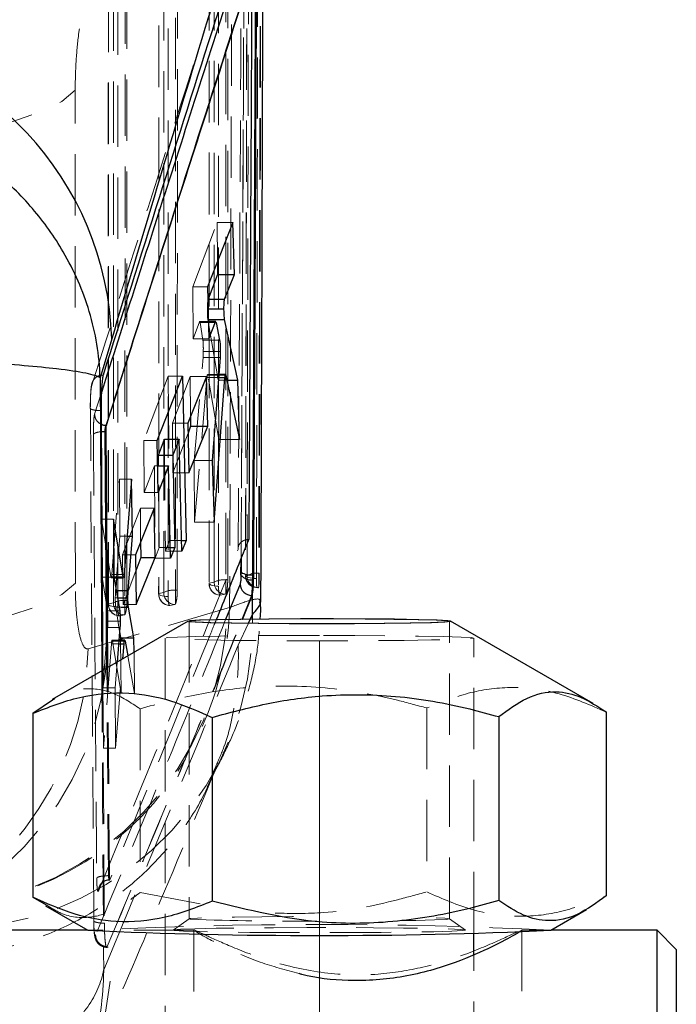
# Model space of a CAD drawing. Header units: millimetres. Extents: x 40 to 407, y 11 to 284.
# Tile 18 of 22: x 298 to 311, y 242 to 263. Entities that reach past the tile are written whole.
import ezdxf

# ---------------------------------------------------------------- set-up
doc = ezdxf.new("R2010")
doc.units = ezdxf.units.MM
doc.linetypes.add('CENTERX2', pattern=[20.32, 12.7, -2.54, 2.54, -2.54])
doc.linetypes.add('HIDDEN', pattern=[1.905, 1.27, -0.635])
doc.layers.add('FORMATO', color=179, linetype='Continuous')

msp = doc.modelspace()

# ---------------------------------------------------------------- linework, layer by layer
at = {"color": 7, "linetype": 'HIDDEN', "lineweight": 18}
for p, q in [((302.08918, 251.13479), (302.08901, 265.86225)), ((301.7024, 265.69181), (301.70249, 251.0592)), ((301.04416, 250.92104), (301.04483, 264.68481)), ((300.65825, 264.51439), (300.65747, 250.84547)), ((299.61425, 263.33697), (299.61233, 250.63174)), ((299.99904, 250.70729), (300.0008, 263.50737)), ((298.92996, 251.06459), (298.9281, 261.28312)), ((301.3637, 257.20728), (301.86928, 258.53877)), ((301.86928, 258.53877), (301.87555, 257.73107)), ((301.86928, 258.53877), (302.19454, 258.53877)), ((301.3637, 257.20728), (301.66869, 257.20728)), ((301.37205, 256.1322), (301.3637, 257.20728)), ((301.66801, 256.75171), (301.68111, 256.75171)), ((301.50455, 256.48117), (301.37205, 256.1322)), ((301.50455, 256.48117), (301.68848, 256.48117)), ((301.68835, 256.48591), (301.50814, 256.48591)), ((301.57507, 256.10331), (301.51502, 256.46657)), ((301.51502, 256.46657), (301.84851, 256.46657)), ((301.6765, 256.53239), (301.89466, 255.27123)), ((301.6765, 256.53239), (301.68709, 256.53239)), ((301.37205, 256.1322), (301.69799, 256.1322)), ((301.57507, 256.10331), (301.92206, 256.10331)), ((301.58296, 255.86602), (301.93567, 255.86602)), ((301.39164, 253.60859), (301.57707, 255.74354)), ((301.57707, 255.74354), (301.93167, 255.74354)), ((301.90483, 255.3925), (301.67195, 255.3925)), ((301.90418, 254.04444), (301.67871, 255.37408)), ((301.67871, 255.37408), (302.0524, 255.37408)), ((300.85518, 255.35392), (300.3496, 254.02181)), ((300.86086, 254.62266), (300.85518, 255.35392)), ((300.85518, 255.35392), (301.14892, 255.35392)), ((300.9446, 254.37957), (301.31225, 255.34782)), ((301.31225, 255.34782), (301.31865, 254.52434)), ((301.31225, 255.34782), (301.64707, 255.34782)), ((301.6591, 255.32711), (301.40155, 252.33216)), ((301.6591, 255.32711), (301.89983, 255.32711)), ((301.89466, 255.27123), (301.90418, 254.04444)), ((301.89466, 255.27123), (302.0743, 255.27123)), ((299.47176, 255.01955), (299.32858, 254.57052)), ((299.31173, 244.07816), (299.24084, 254.69415)), ((300.9446, 254.37957), (301.26091, 254.37957)), ((300.95258, 253.35169), (300.9446, 254.37957)), ((301.26588, 254.17686), (300.95258, 253.35169)), ((300.3496, 254.02181), (300.62417, 254.02181)), ((300.3496, 254.02181), (300.35794, 252.94671)), ((300.77831, 254.05431), (300.79635, 251.72972)), ((300.88156, 251.95423), (300.86527, 254.05431)), ((301.90418, 254.04444), (302.3356, 254.04444)), ((301.40155, 252.33216), (301.39164, 253.60859)), ((301.39164, 253.60859), (301.76846, 253.60859)), ((300.35794, 252.94671), (300.56829, 253.50094)), ((300.56829, 253.50094), (300.58313, 251.58774)), ((300.56829, 253.50094), (300.63401, 253.50094)), ((300.66727, 251.80943), (300.65415, 253.50094)), ((300.95258, 253.35169), (301.28611, 253.35169)), ((299.68658, 251.25007), (299.84241, 253.22338)), ((299.84241, 253.22338), (299.85157, 252.04345)), ((299.84241, 253.22338), (300.09674, 253.22338)), ((300.35794, 252.94671), (300.64448, 252.94671)), ((299.91092, 251.65601), (300.27858, 252.62429)), ((300.27858, 252.62429), (300.28402, 251.92317)), ((300.27858, 252.62429), (300.56257, 252.62429)), ((299.47366, 252.39605), (299.66603, 251.19718)), ((299.48299, 251.19364), (299.47366, 252.39605)), ((299.47366, 252.39605), (299.71887, 252.39605)), ((301.40155, 252.33216), (301.80502, 252.33216)), ((299.85157, 252.04345), (299.78445, 251.17695)), ((299.85157, 252.04345), (300.00468, 252.04345)), ((300.79635, 251.72972), (300.88156, 251.95423)), ((300.88156, 251.95423), (301.13373, 251.95423)), ((300.58313, 251.58774), (300.66727, 251.80943)), ((300.66727, 251.80943), (300.90087, 251.80943)), ((300.79635, 251.72972), (301.13896, 251.72972)), ((299.91092, 251.65601), (300.17788, 251.65601)), ((299.9189, 250.62812), (299.91092, 251.65601)), ((300.58313, 251.58774), (300.90561, 251.58774)), ((300.18277, 251.32312), (299.9189, 250.62812)), ((299.59676, 250.49674), (299.48299, 251.19364)), ((299.48299, 251.19364), (299.73008, 251.19364)), ((299.66603, 251.19718), (299.73005, 251.19718)), ((299.67309, 251.17695), (299.73297, 251.17695)), ((299.68658, 251.25007), (299.94278, 251.25007)), ((301.70637, 251.06896), (301.80922, 251.09)), ((302.0489, 250.84871), (302.0489, 251.13479)), ((302.0489, 251.13479), (302.08918, 251.13479)), ((302.7324, 250.98474), (302.7324, 251.27175)), ((302.7324, 251.27175), (302.74338, 251.27175)), ((299.76852, 250.97141), (299.76425, 250.91617)), ((299.76425, 250.91617), (299.77808, 250.91617)), ((301.00387, 250.92104), (301.00387, 250.63498)), ((301.00387, 250.92104), (301.04416, 250.92104)), ((302.71006, 250.9747), (302.72874, 250.97371)), ((302.7324, 250.98474), (302.72874, 250.97371)), ((299.75865, 250.762), (299.80475, 250.762)), ((299.95874, 250.70729), (299.95874, 250.42127)), ((299.95874, 250.70729), (299.99904, 250.70729)), ((300.66133, 250.85523), (300.76419, 250.87626)), ((301.93411, 250.81615), (302.03697, 250.83718)), ((302.03697, 250.83718), (302.0489, 250.84871)), ((299.59676, 250.49674), (299.85063, 250.49674)), ((302.07886, 250.54895), (299.5982, 249.82497)), ((299.61619, 250.6415), (299.71907, 250.66254)), ((299.76687, 250.56874), (299.84768, 250.06349)), ((299.76687, 250.56874), (299.87902, 250.56874)), ((299.9189, 250.62812), (300.19298, 250.62812)), ((300.88906, 250.6024), (300.99192, 250.62344)), ((300.99192, 250.62344), (301.00387, 250.63498)), ((302.12838, 250.56269), (302.07886, 250.54895)), ((299.60499, 250.28387), (299.85993, 250.28387)), ((299.84389, 250.38865), (299.94677, 250.40969)), ((299.94677, 250.40969), (299.95874, 250.42127)), ((301.28928, 250.2797), (301.28928, 244.11343)), ((306.68928, 244.11343), (306.68928, 250.2797)), ((299.50082, 248.89757), (299.59943, 250.14627)), ((299.59943, 250.14627), (299.85444, 250.14627)), ((302.3061, 249.78245), (302.51971, 250.24035)), ((299.83341, 249.88893), (299.69232, 249.88893)), ((299.8769, 248.78118), (299.69927, 249.86934)), ((299.69927, 249.86934), (299.96165, 249.86934)), ((299.8683, 249.88893), (299.8769, 248.78118)), ((300.78928, 249.92976), (300.78928, 225.92096)), ((307.18928, 243.81824), (307.18928, 249.92976)), ((299.5982, 249.82497), (299.19616, 249.7091)), ((299.67873, 249.81434), (299.51052, 247.64766)), ((299.67873, 249.81434), (299.82731, 249.81434)), ((299.76504, 247.64766), (299.91451, 249.49961)), ((300.01796, 249.5593), (300.15927, 248.78118)), ((300.15927, 248.78118), (300.14686, 249.63367)), ((299.49772, 249.25912), (299.53205, 244.02513)), ((299.61613, 245.00919), (299.58408, 249.30896)), ((299.63644, 245.00919), (299.60331, 249.32005)), ((299.796, 249.43123), (299.75238, 248.89757)), ((299.51052, 247.64766), (299.50082, 248.89757)), ((299.50082, 248.89757), (299.75238, 248.89757)), ((299.75238, 248.89757), (299.76504, 247.64766)), ((300.2714, 248.46689), (300.2714, 244.65824)), ((306.2136, 248.48194), (306.2136, 244.67329)), ((299.51052, 247.64766), (299.76504, 247.64766)), ((301.80847, 247.19385), (301.84122, 247.27198)), ((301.86446, 247.26224), (301.86387, 247.26138)), ((299.63644, 245.00919), (299.61615, 245.00919)), ((299.64704, 244.92478), (299.64562, 244.92259)), ((300.2714, 244.65824), (301.62163, 244.40283)), ((301.29012, 244.11461), (300.95777, 243.882)), ((307.02079, 243.882), (306.68844, 244.11461)), ((301.41524, 243.88165), (299.18541, 243.88165)), ((301.38928, 243.88068), (301.38928, 231.18261)), ((308.79315, 243.88165), (308.17966, 243.88165)), ((308.18928, 231.18261), (308.18928, 243.88068)), ((299.51818, 243.06043), (299.67719, 243.44001)), ((299.58992, 243.53276), (299.5928, 243.53869)), ((307.18928, 231.60659), (307.18928, 243.37561))]:
    msp.add_line(p, q, dxfattribs=at)
at = {"color": 7, "linetype": 'Continuous', "lineweight": 25}
for p, q in [((302.19454, 258.53877), (301.66869, 257.20728)), ((302.2276, 257.46377), (302.19454, 258.53877)), ((301.87555, 257.73107), (301.87763, 257.46377)), ((301.87763, 257.46377), (301.68345, 256.95237)), ((301.87763, 257.46377), (302.2276, 257.46377)), ((302.02408, 256.95237), (302.2276, 257.46377)), ((301.66869, 257.20728), (301.69799, 256.1322)), ((301.68345, 256.95237), (302.02408, 256.95237)), ((301.84059, 256.48591), (301.68835, 256.48591)), ((301.69799, 256.1322), (301.83669, 256.48117)), ((301.83669, 256.48117), (301.84059, 256.48293)), ((301.84304, 256.48403), (301.84851, 256.46657)), ((301.84851, 256.46657), (301.92206, 256.10331)), ((302.29635, 255.27123), (302.02527, 256.53239)), ((299.6839, 256.1263), (299.44522, 255.31913)), ((301.93167, 255.74354), (301.76846, 253.60859)), ((302.04449, 255.3925), (301.90483, 255.3925)), ((302.04885, 255.38683), (302.0524, 255.37408)), ((302.0524, 255.37408), (302.3356, 254.04444)), ((300.62417, 254.02181), (301.14892, 255.35392)), ((301.14892, 255.35392), (301.22998, 251.95423)), ((301.64707, 255.34782), (301.26091, 254.37957)), ((301.67522, 254.32002), (301.64707, 255.34782)), ((301.80502, 252.33216), (302.03154, 255.32711)), ((302.0743, 255.27123), (302.29635, 255.27123)), ((302.3356, 254.04444), (302.29635, 255.27123)), ((300.86527, 254.05431), (300.86086, 254.62266)), ((301.26091, 254.37957), (301.28611, 253.35169)), ((301.31865, 254.52434), (301.32023, 254.32002)), ((299.56579, 254.20344), (299.5476, 254.20344)), ((299.60331, 249.32005), (299.56579, 254.20344)), ((299.5714, 254.33213), (299.57144, 254.33204)), ((299.57314, 254.33204), (299.57144, 254.33204)), ((301.32023, 254.32002), (301.26588, 254.17686)), ((301.28611, 253.35169), (301.67522, 254.32002)), ((301.32023, 254.32002), (301.67522, 254.32002)), ((300.64448, 252.94671), (300.62417, 254.02181)), ((300.65243, 253.72263), (300.77831, 254.05431)), ((300.77831, 254.05431), (301.08476, 254.05431)), ((301.08476, 254.05431), (300.95284, 253.72263)), ((301.13896, 251.72972), (301.08476, 254.05431)), ((300.65415, 253.50094), (300.65243, 253.72263)), ((300.65243, 253.72263), (300.95284, 253.72263)), ((300.95284, 253.72263), (300.9952, 251.80943)), ((301.76846, 253.60859), (301.80502, 252.33216)), ((300.63401, 253.50094), (300.8647, 253.50094)), ((300.8647, 253.50094), (300.64448, 252.94671)), ((300.90561, 251.58774), (300.8647, 253.50094)), ((300.09674, 253.22338), (299.94278, 251.25007)), ((300.11279, 252.04345), (300.09674, 253.22338)), ((300.56257, 252.62429), (300.17788, 251.65601)), ((300.58161, 251.59648), (300.56257, 252.62429)), ((299.92135, 251.19718), (299.71887, 252.39605)), ((299.71887, 252.39605), (299.73008, 251.19364)), ((300.00468, 252.04345), (300.11279, 252.04345)), ((300.02626, 250.91617), (300.11279, 252.04345)), ((300.28402, 251.92317), (300.28656, 251.59648)), ((301.13373, 251.95423), (301.22998, 251.95423)), ((301.22998, 251.95423), (301.13896, 251.72972)), ((300.90087, 251.80943), (300.9952, 251.80943)), ((300.9952, 251.80943), (300.90561, 251.58774)), ((300.17788, 251.65601), (300.19298, 250.62812)), ((300.28656, 251.59648), (300.18277, 251.32312)), ((300.19298, 250.62812), (300.58161, 251.59648)), ((300.28656, 251.59648), (300.58161, 251.59648)), ((302.3647, 251.29283), (302.36386, 251.2351)), ((299.73008, 251.19364), (299.85063, 250.49674)), ((299.73297, 251.17695), (299.92887, 251.17695)), ((299.78445, 251.17695), (299.76852, 250.97141)), ((302.60644, 251.14101), (302.60728, 251.24203)), ((302.62793, 251.24203), (302.60728, 251.24203)), ((302.39278, 250.31733), (302.59579, 250.81348)), ((302.58855, 250.81348), (302.59579, 250.81348)), ((302.59579, 250.81348), (302.60539, 250.85004)), ((302.60306, 250.41902), (302.60539, 250.85004)), ((299.87902, 250.56874), (300.03069, 250.56874)), ((300.14244, 249.93689), (300.03069, 250.56874)), ((301.26898, 250.28114), (298.45192, 248.6557)), ((309.66479, 248.57598), (306.70957, 250.28114)), ((299.85444, 250.14627), (299.796, 249.43123)), ((299.95413, 249.88893), (299.83341, 249.88893)), ((299.84768, 250.06349), (299.86793, 249.93689)), ((299.86793, 249.93689), (299.8683, 249.88893)), ((299.86793, 249.93689), (300.14244, 249.93689)), ((299.95718, 249.8859), (299.96165, 249.86934)), ((299.96165, 249.86934), (300.01796, 249.5593)), ((300.14686, 249.63367), (300.14244, 249.93689)), ((299.91451, 249.49961), (299.93991, 249.81434)), ((298.45786, 248.64543), (298.04708, 248.36956)), ((298.04708, 248.36956), (298.04708, 244.56091)), ((301.76495, 248.28727), (301.76495, 244.47862)), ((307.70715, 248.30232), (307.70715, 244.49367)), ((309.93148, 248.39966), (309.93148, 244.59101)), ((298.04708, 244.56091), (298.32257, 244.40603)), ((298.31109, 244.38613), (299.19147, 243.87815)), ((308.78708, 243.87815), (309.53049, 244.30709)), ((299.18541, 243.88165), (295.58928, 243.88165)), ((307.18928, 243.37561), (307.18928, 243.81824)), ((310.98928, 243.88165), (308.79315, 243.88165)), ((311.38928, 243.48165), (310.98928, 243.88165)), ((310.98928, 231.18165), (310.98928, 243.88165)), ((311.38928, 243.48165), (311.38928, 231.58165))]:
    msp.add_line(p, q, dxfattribs=at)
at = {"color": 8, "linetype": 'Continuous', "lineweight": 25}
for p, q in [((301.68111, 256.75171), (302.01127, 256.75171)), ((301.68709, 256.53239), (302.02527, 256.53239)), ((301.68848, 256.48117), (301.83669, 256.48117)), ((299.44522, 255.31913), (299.47877, 249.24819)), ((301.89983, 255.32711), (302.03154, 255.32711)), ((299.58408, 249.30896), (299.5476, 254.20344)), ((302.36386, 251.2351), (302.36558, 251.5785)), ((302.3662, 251.58002), (302.3647, 251.29283)), ((299.73005, 251.19718), (299.92135, 251.19718)), ((299.77808, 250.91617), (300.02626, 250.91617)), ((302.34597, 251.04796), (302.04499, 250.31173)), ((299.80475, 250.762), (300.02104, 250.762)), ((302.38581, 250.31722), (302.58855, 250.81348)), ((302.51971, 250.24035), (302.60306, 250.41902)), ((302.60515, 250.3206), (302.60306, 250.41902)), ((299.82731, 249.81434), (299.93991, 249.81434))]:
    msp.add_line(p, q, dxfattribs=at)
at = {"color": 7, "linetype": 'HIDDEN', "lineweight": 18, "flags": 128}
for points in [[(301.80922, 251.09), (301.80922, 251.56482), (301.8092, 253.46414), (301.80912, 261.06139), (301.80907, 265.81744)], [(302.04875, 265.86225), (302.04882, 258.47131), (302.0489, 251.13479)], [(301.7063, 265.70156), (301.7063, 265.22673), (301.70631, 263.32742), (301.70634, 255.73017), (301.70637, 251.06896)], [(301.89859, 265.6383), (301.89859, 265.16348), (301.89859, 263.26416), (301.89861, 255.66691), (301.89862, 251.0057)], [(300.76419, 250.87626), (300.76422, 251.35109), (300.76431, 253.2504), (300.7647, 260.84765), (300.76489, 264.64002)], [(301.00457, 264.68481), (301.00421, 257.77571), (301.00387, 250.92104)], [(300.66213, 264.52413), (300.6621, 264.04931), (300.66199, 262.14999), (300.66155, 254.55275), (300.66133, 250.85523)], [(300.85443, 264.46087), (300.8544, 263.98604), (300.85428, 262.08673), (300.8538, 254.48948), (300.85357, 250.79195)], [(299.61812, 263.34672), (299.61805, 262.87189), (299.61776, 260.97258), (299.61661, 253.37533), (299.61619, 250.6415)], [(299.71907, 250.66254), (299.71913, 251.13736), (299.7194, 253.03667), (299.72047, 260.63392), (299.72087, 263.4626)], [(299.96055, 263.50737), (299.95963, 257.0801), (299.95874, 250.70729)], [(299.81043, 263.28344), (299.81035, 262.80861), (299.81005, 260.9093), (299.80885, 253.31204), (299.80842, 250.57821)], [(293.01652, 260.07719), (294.07191, 260.11508), (295.08576, 260.19164), (296.03065, 260.3048), (296.88103, 260.4515), (297.61388, 260.62777), (298.2094, 260.82884), (298.65146, 261.04928), (298.92811, 261.28312)], [(302.68474, 251.16547), (302.6378, 251.16733), (302.59329, 251.1712), (302.5529, 251.17692), (302.51817, 251.18427), (302.49044, 251.19298), (302.47075, 251.20272), (302.45987, 251.2131), (302.4582, 251.22374)], [(293.01903, 249.85912), (294.07411, 249.897), (295.08769, 249.97354), (296.03236, 250.08665), (296.88257, 250.23329), (297.61535, 250.40949), (298.21089, 250.61048), (298.65307, 250.83084), (298.92996, 251.06459)], [(301.89862, 251.0057), (301.85337, 251.00876), (301.81161, 251.01371), (301.77491, 251.02038), (301.74465, 251.02851), (301.72198, 251.0378), (301.70774, 251.04789), (301.70247, 251.05841), (301.70637, 251.06896)], [(300.66133, 250.85523), (300.65743, 250.84468), (300.6627, 250.83416), (300.67694, 250.82407), (300.69961, 250.81478), (300.72987, 250.80665), (300.76657, 250.79997), (300.80833, 250.79501), (300.85357, 250.79195)], [(299.61619, 250.6415), (299.61229, 250.63095), (299.61756, 250.62043), (299.63179, 250.61034), (299.65446, 250.60105), (299.68472, 250.59291), (299.72142, 250.58624), (299.76317, 250.58128), (299.80842, 250.57821)], [(303.98928, 249.9856), (303.25131, 249.9841), (302.55312, 249.97966), (301.93236, 249.97254), (301.42248, 249.96311), (301.05099, 249.95188), (300.83789, 249.93945), (300.79469, 249.92651), (300.92371, 249.91374), (301.218, 249.90183), (301.66168, 249.89143), (302.23085, 249.8831), (302.89481, 249.87728), (303.61778, 249.87429), (304.36078, 249.87429), (305.08374, 249.87728), (305.74771, 249.8831), (306.31687, 249.89143), (306.76056, 249.90183), (307.05484, 249.91374), (307.18386, 249.92651), (307.14066, 249.93945), (306.92757, 249.95188), (306.55607, 249.96311), (306.0462, 249.97254), (305.42544, 249.97966), (304.72725, 249.9841), (303.98928, 249.9856)], [(303.45136, 244.15961), (303.43452, 244.15955), (302.79481, 244.15569), (302.23016, 244.14918), (301.77603, 244.14042), (301.46098, 244.12997), (301.30478, 244.11847), (301.31727, 244.10666)], [(305.69676, 244.07693), (305.99125, 244.08181), (306.37889, 244.0915), (306.61639, 244.10256), (306.68882, 244.1143), (306.59162, 244.12599), (306.33091, 244.13689), (306.06632, 244.14354)], [(300.98826, 243.87308), (300.96872, 243.88536), (301.11202, 243.89739), (301.41043, 243.90852), (301.84787, 243.91815), (302.40076, 243.92576), (303.03928, 243.93094), (303.72902, 243.93341), (304.43278, 243.93303), (305.11264, 243.92984), (305.73194, 243.92399), (306.25729, 243.91581), (306.66037, 243.90573), (306.91945, 243.89431), (307.02057, 243.88215), (306.95826, 243.86991), (306.7359, 243.85825), (306.36547, 243.8478), (305.86694, 243.83912), (305.26718, 243.83268), (304.59853, 243.82883), (303.89703, 243.82778), (303.20051, 243.82958), (302.54651, 243.83413), (301.97029, 243.84119), (301.50292, 243.85038), (301.16958, 243.8612), (300.98826, 243.87308)]]:
    msp.add_lwpolyline(points, dxfattribs=at)
at = {"color": 8, "linetype": 'Continuous', "lineweight": 25, "flags": 128}
msp.add_lwpolyline([(299.5476, 254.20344), (299.50239, 254.20229), (299.46621, 254.20008)], dxfattribs=at)
at = {"color": 7, "linetype": 'Continuous', "lineweight": 25, "flags": 128}
for points in [[(303.59844, 250.32671), (302.94091, 250.32354), (302.34926, 250.31761), (301.86066, 250.3093), (301.5058, 250.29913), (301.30699, 250.28774), (301.27672, 250.27585), (301.41689, 250.2642), (301.71869, 250.25352), (302.16317, 250.24449), (302.72238, 250.23767), (303.36119, 250.23349), (304.03947, 250.23221), (304.7146, 250.23392), (305.34415, 250.23851), (305.88857, 250.24568), (306.31366, 250.255), (306.59269, 250.26586), (306.70814, 250.2776), (306.65275, 250.28946), (306.43001, 250.30072), (306.05391, 250.31065), (305.54808, 250.31864), (304.9443, 250.32418), (304.28052, 250.32693), (303.59844, 250.32671)], [(303.60153, 250.32634), (302.94921, 250.32319), (302.36224, 250.31731), (301.8775, 250.30907), (301.52546, 250.29898), (301.32822, 250.28768), (301.29819, 250.27588), (301.43725, 250.26432), (301.73666, 250.25373), (302.17762, 250.24476), (302.7324, 250.238), (303.36616, 250.23385), (304.03908, 250.23259), (304.70886, 250.23429), (305.33343, 250.23884), (305.87354, 250.24595), (306.29526, 250.25519), (306.57208, 250.26597), (306.68662, 250.27761), (306.63167, 250.28939), (306.41069, 250.30055), (306.03757, 250.3104), (305.53574, 250.31833), (304.93674, 250.32383), (304.27821, 250.32655), (303.60153, 250.32634)]]:
    msp.add_lwpolyline(points, dxfattribs=at)
at = {"color": 7, "linetype": 'Continuous', "lineweight": 25}
for centre, radius, start, end in [((293.16707, 255.93849), 6.51953, 1.650757, 84.665463), ((302.55843, 251.61335), 0.37452, 238.850752, 277.495642), ((302.56703, 251.39917), 0.26115, 218.9232, 278.679756), ((302.59154, 251.0593), 0.24583, 182.643911, 269.302594), ((303.98928, 348.95833), 105.18966, 267.3857751, 272.6142249)]:
    msp.add_arc(centre, radius, start, end, dxfattribs=at)
at = {"color": 7, "linetype": 'HIDDEN', "lineweight": 18}
for centre, radius, start, end in [((299.44716, 253.95058), 0.25023, 85.633899, 124.691563), ((302.0529, 251.08052), 0.24386, 177.773636, 266.253732), ((302.00472, 250.7076), 0.42947, 84.095371, 117.077632), ((302.70132, 251.21978), 0.2436, 179.864865, 268.970067), ((302.70148, 251.2195), 0.24332, 179.000432, 268.889792), ((302.7325, 251.2171), 0.24343, 179.187504, 264.71039), ((302.67745, 250.92915), 0.34698, 80.888035, 122.877986), ((300.95966, 250.49385), 0.42947, 84.092193, 117.073886), ((301.94604, 251.0592), 0.2436, 180.000341, 266.723217), ((301.95005, 251.05948), 0.24386, 177.773343, 266.253403), ((302.7324, 251.21728), 0.2436, 264.737529, 269.177532), ((299.9145, 250.28011), 0.42947, 84.087597, 117.068233), ((300.90101, 250.84546), 0.2436, 179.99671, 266.707025), ((300.90501, 250.84574), 0.24386, 177.769717, 266.249313), ((301.00787, 250.86677), 0.24386, 177.770137, 266.249788), ((295.70293, 250.69585), 6.37762, 274.954726, 358.680167), ((299.85586, 250.63171), 0.2436, 179.991338, 266.700726), ((299.85987, 250.63199), 0.24386, 177.764294, 266.243134), ((299.96274, 250.65302), 0.24386, 177.764944, 266.243879), ((295.60312, 250.7632), 6.52834, 335.880143, 358.239967), ((296.26617, 250.24015), 6.33949, 273.929665, 0.727128), ((293.22238, 249.9731), 6.37754, 274.954725, 358.669129), ((292.79977, 249.86733), 6.39835, 286.907257, 358.582944), ((295.77818, 250.65424), 6.32142, 274.764861, 329.324409), ((303.98928, 147.1156), 96.88142, 87.1614112, 92.8385888), ((303.45162, 297.60547), 53.54137, 267.715377, 270.520877), ((293.41458, 243.40796), 6.2627, 273.28271, 0.293211)]:
    msp.add_arc(centre, radius, start, end, dxfattribs=at)
for centre, major_axis, start_param, end_param in [((301.50622, 256.26575), (0.00193, 0.22016), 5.86165632, 6.49164403), ((301.56596, 255.90067), (0.00197, 0.224), 3.93561359, 4.55779562), ((299.77631, 250.76935), (0.00198, 0.22519), 0.86128802, 1.60411271), ((299.58752, 250.29475), (0.00198, 0.2249), 3.99196707, 4.6646908)]:
    msp.add_ellipse(centre, major_axis=major_axis, ratio=0.07818386, start_param=start_param, end_param=end_param, dxfattribs=at)
at = {"color": 7, "linetype": 'Continuous', "lineweight": 25}
for points, knots in [([(302.77723, 250.67167), (302.7792, 251.20177), (302.79894, 256.52526), (302.81418, 261.84359), (302.82791, 266.63233)], [0, 0, 0, 0, 0.09957766, 1, 1, 1, 1]), ([(302.67985, 266.04525), (301.97098, 263.72337), (300.9654, 260.42967), (299.97587, 257.10675), (299.6839, 256.1263)], [0, 0, 0, 0, 0.704942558, 1, 1, 1, 1]), ([(302.62548, 265.19861), (302.61282, 265.15923), (302.54955, 264.9623), (302.28396, 264.13518), (301.24744, 260.90321), (300.27775, 257.82592), (299.50686, 255.3795)], [0, 0, 0, 0, 0.01204145, 0.06020724, 0.25287042, 1, 1, 1, 1]), ([(302.60728, 251.24203), (302.61907, 253.45504), (302.64265, 257.88107), (302.66346, 262.30708), (302.67386, 264.52009)], [0, 0, 0, 0, 0.49999996, 1, 1, 1, 1]), ([(302.62793, 251.24203), (302.63948, 253.45504), (302.66259, 257.88107), (302.68296, 262.30708), (302.69315, 264.52009)], [0, 0, 0, 0, 0.49999996, 1, 1, 1, 1]), ([(299.57144, 254.33204), (300.0692, 255.89795), (301.06569, 259.03278), (302.07569, 262.1651), (302.58199, 263.73242), (302.58205, 263.73258)], [0, 0, 0, 0, 0.49949394, 0.999949, 1, 1, 1, 1]), ([(299.57314, 254.33204), (300.07559, 255.90897), (301.07447, 259.04394), (302.08652, 262.17585), (302.5895, 263.73236)], [0, 0, 0, 0, 0.50301144, 1, 1, 1, 1]), ([(302.5895, 263.73236), (302.58947, 263.72772), (302.58625, 263.08996), (302.57005, 259.91972), (302.54891, 256.00495), (302.52987, 252.72329), (302.52553, 251.97413)], [0, 0, 0, 0, 0.001184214, 0.162718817, 0.808857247, 1, 1, 1, 1]), ([(299.44522, 255.31913), (299.44508, 255.32342), (299.42948, 255.78476), (299.27974, 256.68512), (298.7661, 257.86618), (298.0688, 258.84628), (297.09006, 259.80621), (295.67714, 260.70656), (294.41964, 260.99919), (293.79911, 261.14359)], [0, 0, 0, 0, 0.00159153, 0.17088006, 0.33187837, 0.45985132, 0.58779964, 0.79659492, 1, 1, 1, 1]), ([(301.68345, 256.95237), (301.68144, 256.94606), (301.67899, 256.93835), (301.67705, 256.91746), (301.6767, 256.91367)], [0, 0, 0, 0, 0.81848886, 1, 1, 1, 1]), ([(302.01127, 256.75171), (302.01135, 256.77627), (302.01152, 256.8254), (302.01448, 256.88818), (302.01879, 256.93313), (302.02242, 256.94633), (302.02408, 256.95237)], [0, 0, 0, 0, 0.259865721, 0.519706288, 0.780308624, 1, 1, 1, 1]), ([(302.02527, 256.53239), (302.02323, 256.54457), (302.01915, 256.56893), (302.01451, 256.63048), (302.01188, 256.6942), (302.01144, 256.73543), (302.01127, 256.75171)], [0, 0, 0, 0, 0.27435834, 0.54877223, 0.82175929, 1, 1, 1, 1]), ([(301.92206, 256.10331), (301.9241, 256.09049), (301.92816, 256.06485), (301.93269, 256.00165), (301.93537, 255.93262), (301.93558, 255.88673), (301.93567, 255.86602)], [0, 0, 0, 0, 0.26221728, 0.5244882, 0.78538983, 1, 1, 1, 1]), ([(301.93567, 255.86602), (301.93541, 255.84135), (301.93493, 255.79568), (301.9327, 255.75996), (301.93167, 255.74354)], [0, 0, 0, 0, 0.54018746, 1, 1, 1, 1]), ([(299.44522, 255.31913), (299.44485, 255.31942), (299.40475, 255.3513), (299.20741, 255.41467), (298.63332, 255.5005), (297.88743, 255.57479), (296.85801, 255.65043), (295.39312, 255.72655), (294.12067, 255.75904), (293.49277, 255.77507)], [0, 0, 0, 0, 0.0015915, 0.17087858, 0.33187473, 0.45781511, 0.58780666, 0.79659845, 1, 1, 1, 1]), ([(299.50684, 255.37945), (299.50151, 255.35529), (299.49086, 255.30699), (299.47748, 255.15496), (299.46806, 254.96474), (299.46414, 254.78481), (299.46427, 254.67903), (299.46432, 254.64307)], [0, 0, 0, 0, 0.22208062, 0.4438866, 0.66513801, 0.88616671, 1, 1, 1, 1]), ([(302.03154, 255.32711), (302.03304, 255.34272), (302.03603, 255.37394), (302.04082, 255.3934), (302.04374, 255.39043), (302.04449, 255.38967)], [0, 0, 0, 0, 0.42693693, 0.85378345, 1, 1, 1, 1]), ([(299.46432, 254.64269), (299.46521, 254.48367), (299.46969, 253.6886), (299.47982, 251.89415), (299.49093, 250.25858), (299.49772, 249.25912)], [0, 0, 0, 0, 0.0886148, 0.44307398, 1, 1, 1, 1]), ([(299.5476, 254.20344), (299.5476, 254.20345), (299.54735, 254.21557), (299.5479, 254.2409), (299.55178, 254.27687), (299.55826, 254.30696), (299.56523, 254.32436), (299.56979, 254.33053), (299.57137, 254.3321), (299.5714, 254.33213)], [0, 0, 0, 0, 0.000288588, 0.219744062, 0.440016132, 0.661428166, 0.88416525, 0.997638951, 1, 1, 1, 1]), ([(299.56579, 254.20344), (299.5658, 254.21584), (299.56583, 254.24066), (299.56709, 254.27686), (299.5691, 254.30688), (299.57127, 254.32471), (299.57268, 254.33021), (299.57314, 254.33204)], [0, 0, 0, 0, 0.22275008, 0.44550893, 0.66800277, 0.88989463, 1, 1, 1, 1]), ([(302.52553, 251.97413), (302.52189, 251.96513), (302.46334, 251.82024), (302.23896, 251.26515), (302.01745, 250.71891), (301.85106, 250.30861)], [0, 0, 0, 0, 0.01620305, 0.26103231, 1, 1, 1, 1]), ([(299.92887, 251.1801), (299.92779, 251.17942), (299.92515, 251.17775), (299.92277, 251.18995), (299.92135, 251.19718)], [0, 0, 0, 0, 0.407894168, 1, 1, 1, 1]), ([(299.94278, 251.25007), (299.94117, 251.23288), (299.93794, 251.19849), (299.93386, 251.18607), (299.93181, 251.17986)], [0, 0, 0, 0, 0.50004427, 1, 1, 1, 1]), ([(302.36386, 251.2351), (302.363, 251.20933), (302.36105, 251.15135), (302.35492, 251.08163), (302.34895, 251.05918), (302.34597, 251.04796)], [0, 0, 0, 0, 0.28572178, 0.64287547, 1, 1, 1, 1]), ([(302.58855, 250.81348), (302.59153, 250.83314), (302.59751, 250.87247), (302.60364, 250.99451), (302.60558, 251.09592), (302.60644, 251.14101)], [0, 0, 0, 0, 0.35682843, 0.7140306, 1, 1, 1, 1]), ([(302.60539, 250.85004), (302.60988, 250.88177), (302.61886, 250.94523), (302.62605, 251.09011), (302.62737, 251.19655), (302.62793, 251.24203)], [0, 0, 0, 0, 0.36411962, 0.72827932, 1, 1, 1, 1]), ([(300.02104, 250.762), (300.0213, 250.7873), (300.0218, 250.83789), (300.02426, 250.88865), (300.02596, 250.9121), (300.02626, 250.91617)], [0, 0, 0, 0, 0.452587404, 0.905148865, 1, 1, 1, 1]), ([(300.03069, 250.56875), (300.02894, 250.58216), (300.02544, 250.60899), (300.02211, 250.67372), (300.02106, 250.72773), (300.02104, 250.75748), (300.02104, 250.762)], [0, 0, 0, 0, 0.31506476, 0.63019419, 0.94374924, 1, 1, 1, 1]), ([(299.85063, 250.49674), (299.85235, 250.48386), (299.85578, 250.45811), (299.85903, 250.39484), (299.86023, 250.3339), (299.86001, 250.29635), (299.85993, 250.28387)], [0, 0, 0, 0, 0.2864532, 0.5729634, 0.85808067, 1, 1, 1, 1]), ([(302.76141, 250.32147), (302.76562, 250.35698), (302.77889, 250.46904), (302.77202, 250.58926), (302.76733, 250.67138)], [0, 0, 0, 0, 0.31692959, 1, 1, 1, 1]), ([(299.85993, 250.28387), (299.85948, 250.25854), (299.85859, 250.20791), (299.85583, 250.16681), (299.85444, 250.14627)], [0, 0, 0, 0, 0.500198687, 1, 1, 1, 1]), ([(299.93991, 249.81434), (299.94153, 249.8311), (299.94477, 249.86462), (299.94996, 249.88799), (299.95308, 249.88634), (299.95413, 249.88578)], [0, 0, 0, 0, 0.39815167, 0.79623265, 1, 1, 1, 1]), ([(298.04708, 248.36956), (298.36976, 248.49654), (299.02212, 248.75326), (299.98869, 248.83107), (300.91267, 248.66502), (301.47913, 248.41395), (301.76495, 248.28727)], [0, 0, 0, 0, 0.26460227, 0.5349422, 0.76534026, 1, 1, 1, 1]), ([(301.76495, 248.28727), (302.13824, 248.38831), (302.88842, 248.59137), (304.16214, 248.77198), (305.58473, 248.76407), (306.80556, 248.55086), (307.50705, 248.35748), (307.70715, 248.30232)], [0, 0, 0, 0, 0.1920504, 0.38595637, 0.63793339, 0.89671933, 1, 1, 1, 1]), ([(307.70715, 248.30232), (307.90021, 248.44489), (308.2905, 248.73313), (308.86878, 248.85764), (309.42158, 248.73623), (309.76048, 248.51253), (309.93148, 248.39966)], [0, 0, 0, 0, 0.26460227, 0.5349422, 0.76534026, 1, 1, 1, 1]), ([(301.76495, 244.47862), (301.44227, 244.35164), (300.78991, 244.09492), (299.82334, 244.01711), (298.89936, 244.18316), (298.3329, 244.43423), (298.04708, 244.56091)], [0, 0, 0, 0, 0.26460227, 0.5349422, 0.76534026, 1, 1, 1, 1]), ([(309.93148, 244.59101), (309.73843, 244.44843), (309.34813, 244.1602), (308.76986, 244.03569), (308.21706, 244.1571), (307.87816, 244.3808), (307.70715, 244.49367)], [0, 0, 0, 0, 0.26460227, 0.5349422, 0.76534026, 1, 1, 1, 1]), ([(307.70715, 244.49367), (307.50703, 244.43744), (306.81794, 244.24383), (305.59874, 244.02527), (303.78439, 243.98754), (302.52118, 244.29472), (301.76495, 244.47862)], [0, 0, 0, 0, 0.10333374, 0.35581377, 0.61435424, 1, 1, 1, 1]), ([(308.18928, 243.88068), (308.15663, 243.85671), (308.0914, 243.80883), (307.58835, 243.53677), (306.81928, 243.19566), (305.77787, 242.88418), (304.64959, 242.80574), (303.8889, 242.88429), (303.58902, 242.97378), (303.56929, 242.97967)], [0, 0, 0, 0, 0.15853091, 0.31665487, 0.48538059, 0.66945014, 0.84167648, 0.98958345, 1, 1, 1, 1])]:
    msp.add_open_spline(points, degree=3, knots=knots, dxfattribs=at)
at = {"color": 7, "linetype": 'HIDDEN', "lineweight": 18}
for points, knots in [([(302.18121, 266.45234), (302.17431, 264.22848), (302.1579, 258.93328), (302.13922, 253.63552), (302.12838, 250.56269)], [0, 0, 0, 0, 0.41997534, 1, 1, 1, 1]), ([(302.76823, 266.41505), (302.76273, 263.89117), (302.7572, 261.34795), (302.74527, 256.30018), (302.73881, 253.7763), (302.7324, 251.27175)], [0, 0, 0, 0, 0.49999998, 0.50383018, 1, 1, 1, 1]), ([(302.78075, 266.41505), (302.77502, 263.89117), (302.76357, 258.8434), (302.75011, 253.79563), (302.74338, 251.27175)], [0, 0, 0, 0, 0.49999998, 1, 1, 1, 1]), ([(302.48965, 266.36493), (302.48783, 265.38836), (302.47839, 260.34017), (302.46662, 255.29198), (302.45712, 251.22035)], [0, 0, 0, 0, 0.1934495, 1, 1, 1, 1]), ([(302.49033, 266.36868), (302.49003, 266.21039), (302.48853, 265.41894), (302.48209, 262.09483), (302.47356, 257.97886), (302.46405, 253.722), (302.46001, 251.99779), (302.4582, 251.22374)], [0, 0, 0, 0, 0.03135525, 0.15677626, 0.65846029, 0.84667147, 1, 1, 1, 1]), ([(302.48909, 251.22055), (302.48951, 251.37884), (302.49159, 252.1703), (302.50018, 255.49442), (302.51009, 259.60894), (302.51964, 263.86532), (302.52334, 265.58906), (302.525, 266.3641)], [0, 0, 0, 0, 0.03135813, 0.15679064, 0.65852068, 0.84646075, 1, 1, 1, 1]), ([(302.68474, 251.16547), (302.68509, 251.32326), (302.68685, 252.11419), (302.69411, 255.43773), (302.70412, 260.32819), (302.71188, 264.58549), (302.71503, 266.31018)], [0, 0, 0, 0, 0.03125543, 0.15667562, 0.65835637, 1, 1, 1, 1]), ([(299.2669, 255.14554), (299.78297, 256.78168), (300.8151, 260.05393), (301.86638, 263.32384), (302.39202, 264.95879)], [0, 0, 0, 0, 0.500001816, 1, 1, 1, 1]), ([(302.30516, 251.76481), (302.31645, 253.77442), (302.33947, 257.87335), (302.35998, 261.97226), (302.37043, 264.06158)], [0, 0, 0, 0, 0.49027561, 1, 1, 1, 1]), ([(302.36558, 251.5785), (302.38361, 255.05497), (302.4048, 259.13958), (302.42346, 263.22419), (302.42624, 263.83232)], [0, 0, 0, 0, 0.85111841, 1, 1, 1, 1]), ([(302.42759, 263.8294), (302.41836, 261.86358), (302.39919, 257.78046), (302.37746, 253.69732), (302.3662, 251.58002)], [0, 0, 0, 0, 0.48145065, 1, 1, 1, 1]), ([(298.92811, 261.28312), (298.92811, 261.28424), (298.9281, 261.47411), (298.94001, 261.87035), (298.98614, 262.37882), (299.05453, 262.83243), (299.14524, 263.22221), (299.22299, 263.34677), (299.26288, 263.41068)], [0, 0, 0, 0, 0.00120237, 0.20463678, 0.40804782, 0.54667833, 0.76742684, 1, 1, 1, 1]), ([(301.6767, 256.91367), (301.67538, 256.90173), (301.67238, 256.8745), (301.66936, 256.81584), (301.66843, 256.77143), (301.66801, 256.75171)], [0, 0, 0, 0, 0.30287503, 0.6903271, 1, 1, 1, 1]), ([(301.66801, 256.75171), (301.66784, 256.72686), (301.66749, 256.67717), (301.66947, 256.60895), (301.67264, 256.55937), (301.67538, 256.54022), (301.6765, 256.53239)], [0, 0, 0, 0, 0.27067187, 0.54132134, 0.81265584, 1, 1, 1, 1]), ([(301.58296, 255.86602), (301.58329, 255.89108), (301.58396, 255.94118), (301.58243, 256.01248), (301.57941, 256.0697), (301.57645, 256.09268), (301.57507, 256.10331)], [0, 0, 0, 0, 0.25872529, 0.51743695, 0.77661576, 1, 1, 1, 1]), ([(299.26692, 255.1456), (299.27032, 255.1767), (299.27711, 255.23889), (299.33316, 255.3167), (299.41291, 255.36985), (299.47585, 255.37628), (299.50684, 255.37945)], [0, 0, 0, 0, 0.25189912, 0.50379824, 0.75569736, 1, 1, 1, 1]), ([(301.67871, 255.37408), (301.6769, 255.3818), (301.6733, 255.39726), (301.66727, 255.38841), (301.66243, 255.36207), (301.65996, 255.33622), (301.6591, 255.32711)], [0, 0, 0, 0, 0.28212664, 0.5642402, 0.8465065, 1, 1, 1, 1]), ([(299.27446, 255.2019), (299.27122, 255.19046), (299.2626, 255.15995), (299.25306, 255.07815), (299.24463, 254.95564), (299.24005, 254.81239), (299.24035, 254.7267), (299.24048, 254.69167)], [0, 0, 0, 0, 0.11950468, 0.31880094, 0.58889714, 0.83194548, 1, 1, 1, 1]), ([(299.24083, 254.69415), (299.24082, 254.72275), (299.2408, 254.79433), (299.24378, 254.91028), (299.24996, 255.0237), (299.25805, 255.10726), (299.26412, 255.13348), (299.2669, 255.14555)], [0, 0, 0, 0, 0.14709908, 0.36811329, 0.58947568, 0.81109912, 1, 1, 1, 1]), ([(299.24083, 254.69453), (299.24055, 254.69113), (299.23997, 254.68433), (299.25216, 254.67442), (299.2734, 254.66527), (299.30372, 254.65725), (299.3416, 254.6507), (299.3855, 254.64592), (299.42735, 254.64337), (299.45413, 254.64287), (299.46432, 254.64269)], [0, 0, 0, 0, 0.13134203, 0.26268405, 0.39402608, 0.52536811, 0.65671013, 0.78805216, 0.91939419, 1, 1, 1, 1]), ([(299.32858, 254.57052), (299.32699, 254.56439), (299.32239, 254.54653), (299.31536, 254.48843), (299.30894, 254.39212), (299.30489, 254.27596), (299.30479, 254.19629), (299.30474, 254.15632)], [0, 0, 0, 0, 0.115656, 0.33659443, 0.55729391, 0.7779058, 1, 1, 1, 1]), ([(299.46591, 254.36033), (299.44295, 254.37333), (299.39243, 254.40195), (299.34061, 254.47878), (299.33259, 254.53994), (299.32858, 254.57052)], [0, 0, 0, 0, 0.29398944, 0.6469947, 1, 1, 1, 1]), ([(299.30474, 254.15632), (299.30581, 253.99731), (299.31113, 253.20223), (299.33218, 250.1362), (299.35537, 247.22923), (299.37349, 244.95832)], [0, 0, 0, 0, 0.05186388, 0.25931939, 1, 1, 1, 1]), ([(302.30516, 251.76481), (302.30509, 251.76551), (302.30462, 251.77024), (302.30303, 251.7987), (302.3119, 251.84699), (302.34809, 251.90314), (302.39967, 251.94346), (302.46022, 251.96864), (302.50473, 251.97238), (302.52553, 251.97413)], [0, 0, 0, 0, 0.00709412, 0.04779895, 0.28783815, 0.49543336, 0.67673746, 0.84898634, 1, 1, 1, 1]), ([(299.40753, 244.68878), (299.89269, 245.86144), (300.86872, 248.22057), (301.82448, 250.5788), (302.30516, 251.76481)], [0, 0, 0, 0, 0.497073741, 1, 1, 1, 1]), ([(299.66603, 251.19718), (299.66781, 251.18898), (299.67139, 251.17256), (299.67741, 251.17993), (299.68268, 251.20695), (299.68542, 251.23718), (299.68658, 251.25007)], [0, 0, 0, 0, 0.26696181, 0.53390431, 0.80117354, 1, 1, 1, 1]), ([(302.0489, 250.84871), (302.05386, 250.85992), (302.06379, 250.88234), (302.07643, 250.94606), (302.08537, 251.02307), (302.08888, 251.08913), (302.08912, 251.12537), (302.08918, 251.13479)], [0, 0, 0, 0, 0.2320561, 0.46418785, 0.69419797, 0.92053653, 1, 1, 1, 1]), ([(302.4582, 251.22374), (302.46466, 251.22313), (302.47587, 251.22206), (302.48515, 251.221), (302.48909, 251.22055)], [0, 0, 0, 0, 0.57549434, 1, 1, 1, 1]), ([(302.69677, 250.97622), (302.69657, 250.97628), (302.69468, 250.9768), (302.69122, 250.98948), (302.68736, 251.03306), (302.68501, 251.09443), (302.68482, 251.14302), (302.68474, 251.16547)], [0, 0, 0, 0, 0.02995512, 0.28132951, 0.53270575, 0.78408548, 1, 1, 1, 1]), ([(302.74338, 251.27175), (302.74319, 251.24447), (302.74281, 251.18991), (302.74078, 251.10944), (302.73785, 251.04187), (302.73486, 251.00202), (302.73297, 250.98875), (302.7324, 250.98474)], [0, 0, 0, 0, 0.22549859, 0.45099354, 0.67659045, 0.90239847, 1, 1, 1, 1]), ([(299.19616, 249.7091), (299.1952, 249.70884), (299.15868, 249.69904), (299.08829, 249.74912), (299.01506, 249.98011), (298.96196, 250.317), (298.93416, 250.66847), (298.93107, 250.96001), (298.92996, 251.06459)], [0, 0, 0, 0, 0.00665955, 0.25181353, 0.4971834, 0.63198723, 0.86797974, 1, 1, 1, 1]), ([(301.00387, 250.63498), (301.00883, 250.6462), (301.01876, 250.66864), (301.0314, 250.73238), (301.04035, 250.8094), (301.04385, 250.87544), (301.04409, 250.91165), (301.04416, 250.92104)], [0, 0, 0, 0, 0.23211028, 0.46429625, 0.69435943, 0.92074921, 1, 1, 1, 1]), ([(301.89862, 251.0057), (301.8991, 250.9796), (301.90006, 250.9274), (301.90758, 250.86558), (301.91862, 250.82527), (301.92834, 250.81533), (301.93361, 250.81608), (301.93411, 250.81615)], [0, 0, 0, 0, 0.24365259, 0.48730599, 0.7309594, 0.9746128, 1, 1, 1, 1]), ([(302.72874, 250.97371), (302.72046, 250.97441), (302.71056, 250.97525), (302.69871, 250.97609), (302.69677, 250.97622)], [0, 0, 0, 0, 0.83663343, 1, 1, 1, 1]), ([(299.75865, 250.762), (299.75871, 250.73686), (299.75882, 250.68656), (299.7615, 250.62109), (299.76456, 250.58488), (299.76654, 250.57105), (299.76687, 250.56875)], [0, 0, 0, 0, 0.31216632, 0.62430136, 0.93734258, 1, 1, 1, 1]), ([(299.95874, 250.42127), (299.9637, 250.4325), (299.97364, 250.45497), (299.98628, 250.51874), (299.99523, 250.59578), (299.99873, 250.66177), (299.99897, 250.69794), (299.99904, 250.70729)], [0, 0, 0, 0, 0.232190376, 0.46445651, 0.694598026, 0.921063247, 1, 1, 1, 1]), ([(300.85357, 250.79195), (300.85358, 250.78978), (300.85362, 250.7611), (300.85567, 250.70815), (300.86324, 250.6476), (300.87463, 250.60933), (300.88405, 250.60144), (300.88895, 250.60238), (300.88906, 250.6024)], [0, 0, 0, 0, 0.01997595, 0.26362716, 0.50727838, 0.75092961, 0.99458084, 1, 1, 1, 1]), ([(302.75593, 250.67178), (302.75791, 250.69477), (302.76324, 250.75681), (302.57276, 250.72926), (302.27683, 250.61834), (302.12838, 250.56269)], [0, 0, 0, 0, 0.22684683, 0.61214887, 1, 1, 1, 1]), ([(299.60499, 250.28387), (299.60511, 250.30897), (299.60535, 250.35915), (299.60319, 250.42721), (299.60007, 250.47282), (299.59761, 250.49063), (299.59676, 250.49674)], [0, 0, 0, 0, 0.28362515, 0.56723087, 0.85144829, 1, 1, 1, 1]), ([(299.80842, 250.57821), (299.80843, 250.576), (299.80847, 250.54728), (299.81051, 250.49431), (299.81809, 250.43378), (299.82948, 250.39554), (299.8389, 250.3877), (299.84379, 250.38863), (299.84389, 250.38865)], [0, 0, 0, 0, 0.02033282, 0.26398102, 0.50762924, 0.75127746, 0.99492569, 1, 1, 1, 1]), ([(302.04499, 250.31173), (301.65165, 249.34588), (300.76505, 247.16882), (299.85523, 244.99103), (299.34905, 243.77941)], [0, 0, 0, 0, 0.44364822, 1, 1, 1, 1]), ([(299.59167, 243.53875), (300.09777, 244.75175), (301.04089, 247.01221), (301.95994, 249.27068), (302.38581, 250.31722)], [0, 0, 0, 0, 0.5366168, 1, 1, 1, 1]), ([(299.59282, 243.53875), (300.10028, 244.75174), (301.04597, 247.01223), (301.9663, 249.27075), (302.39278, 250.31733)], [0, 0, 0, 0, 0.5366077, 1, 1, 1, 1]), ([(301.85106, 250.30861), (301.79702, 250.17517), (301.07055, 248.38154), (300.3313, 246.58638), (299.64704, 244.92478)], [0, 0, 0, 0, 0.0743961, 1, 1, 1, 1]), ([(301.76327, 247.08228), (301.78665, 247.12089), (301.89581, 247.30121), (302.09255, 247.6914), (302.33952, 248.26645), (302.5503, 248.92234), (302.70625, 249.61057), (302.7441, 250.09833), (302.76141, 250.32147)], [0, 0, 0, 0, 0.05709206, 0.26664327, 0.46071023, 0.65001479, 0.83989002, 1, 1, 1, 1]), ([(299.69927, 249.86934), (299.69748, 249.87737), (299.69391, 249.89344), (299.6879, 249.88561), (299.68263, 249.85814), (299.6799, 249.82751), (299.67873, 249.81434)], [0, 0, 0, 0, 0.26619255, 0.53236572, 0.79886391, 1, 1, 1, 1]), ([(299.67719, 243.44001), (300.08464, 244.41732), (300.9725, 246.547), (301.83786, 248.64645), (302.3061, 249.78245)], [0, 0, 0, 0, 0.45890342, 1, 1, 1, 1]), ([(301.84122, 247.27198), (301.9011, 247.4065), (302.1078, 247.8708), (302.26292, 248.66905), (302.31623, 249.37926), (302.30743, 249.72972), (302.3061, 249.78245)], [0, 0, 0, 0, 0.17165879, 0.5925242, 0.93869614, 1, 1, 1, 1]), ([(299.47877, 249.24819), (299.47893, 249.21871), (299.49032, 247.15646), (299.50435, 245.0937), (299.51818, 243.06043)], [0, 0, 0, 0, 0.01429358, 1, 1, 1, 1]), ([(300.2714, 248.46689), (300.07829, 248.59331), (299.68789, 248.84887), (299.1104, 248.91199), (298.69616, 248.81189), (298.49278, 248.66982), (298.45786, 248.64543)], [0, 0, 0, 0, 0.3254274, 0.6579114, 0.94127193, 1, 1, 1, 1]), ([(306.2136, 248.48194), (306.0135, 248.53711), (305.32446, 248.72705), (304.10436, 248.94224), (302.68551, 248.95344), (301.39892, 248.77183), (300.64867, 248.56893), (300.2714, 248.46689)], [0, 0, 0, 0, 0.10328107, 0.35563244, 0.61404116, 0.80591557, 1, 1, 1, 1]), ([(309.93148, 248.39966), (309.6088, 248.54092), (308.95644, 248.82652), (307.98987, 248.94711), (307.06589, 248.82196), (306.49943, 248.59597), (306.2136, 248.48194)], [0, 0, 0, 0, 0.26460227, 0.5349422, 0.76534026, 1, 1, 1, 1]), ([(301.86306, 247.26019), (301.85324, 247.23669), (301.8389, 247.20235), (301.77256, 247.08975), (301.75161, 247.05419)], [0, 0, 0, 0, 0.68429659, 1, 1, 1, 1]), ([(296.40571, 243.3562), (296.76149, 243.39764), (297.48338, 243.48172), (298.51087, 243.83016), (299.47203, 244.33628), (300.32387, 244.99164), (301.0468, 245.78982), (301.54948, 246.53095), (301.74467, 247.03054), (301.80847, 247.19385)], [0, 0, 0, 0, 0.15182078, 0.30804439, 0.45986516, 0.61608871, 0.76791024, 0.92413453, 1, 1, 1, 1]), ([(299.16356, 240.91231), (299.58664, 241.89402), (300.49399, 243.99949), (301.36365, 246.07693), (301.82782, 247.18573)], [0, 0, 0, 0, 0.46626515, 1, 1, 1, 1]), ([(299.64562, 244.92259), (299.64495, 244.92249), (299.6408, 244.92187), (299.63331, 244.92668), (299.6247, 244.94499), (299.61834, 244.97322), (299.61689, 244.99722), (299.61617, 245.00919)], [0, 0, 0, 0, 0.04665319, 0.28750031, 0.52670224, 0.7640026, 1, 1, 1, 1]), ([(299.64503, 244.92281), (299.64461, 244.92283), (299.64313, 244.92289), (299.64072, 244.93246), (299.63829, 244.95463), (299.63687, 244.98208), (299.63656, 245.00161), (299.63644, 245.00919)], [0, 0, 0, 0, 0.09498521, 0.34343964, 0.59222167, 0.84173627, 1, 1, 1, 1]), ([(299.3735, 244.95833), (299.37422, 244.92032), (299.37566, 244.84428), (299.382, 244.75399), (299.39062, 244.69528), (299.39963, 244.67568), (299.40532, 244.68512), (299.40753, 244.68878)], [0, 0, 0, 0, 0.21572861, 0.43147508, 0.64745888, 0.8637774, 1, 1, 1, 1]), ([(299.40753, 244.68878), (299.41092, 244.72014), (299.41771, 244.78286), (299.4737, 244.86137), (299.55333, 244.91499), (299.61614, 244.92155), (299.64704, 244.92478)], [0, 0, 0, 0, 0.25201213, 0.50402429, 0.75603647, 1, 1, 1, 1]), ([(299.46186, 244.83845), (299.47763, 244.85425), (299.51216, 244.88885), (299.5785, 244.9193), (299.62553, 244.91878), (299.64512, 244.91856)], [0, 0, 0, 0, 0.32898328, 0.72051484, 1, 1, 1, 1]), ([(298.32257, 244.40603), (298.42451, 244.34236), (298.72402, 244.15526), (299.20897, 244.11114), (299.76143, 244.27612), (300.10038, 244.53009), (300.2714, 244.65824)], [0, 0, 0, 0, 0.15941787, 0.46842469, 0.73177674, 1, 1, 1, 1]), ([(303.06975, 244.2318), (303.4049, 244.22586), (304.26092, 244.21068), (305.31202, 244.42229), (306.0135, 244.61759), (306.2136, 244.67329)], [0, 0, 0, 0, 0.31502089, 0.8046075, 1, 1, 1, 1]), ([(306.2136, 244.67329), (306.53629, 244.53203), (307.18865, 244.24643), (308.15521, 244.12584), (309.07919, 244.25099), (309.64565, 244.47698), (309.93148, 244.59101)], [0, 0, 0, 0, 0.26460227, 0.5349422, 0.76534026, 1, 1, 1, 1]), ([(299.53205, 244.0251), (299.52274, 244.0253), (299.49675, 244.02587), (299.45554, 244.02846), (299.41143, 244.03337), (299.37345, 244.04009), (299.34317, 244.04829), (299.32214, 244.05764), (299.31032, 244.06775), (299.31126, 244.07469), (299.31173, 244.07816)], [0, 0, 0, 0, 0.07380135, 0.20611553, 0.33842969, 0.47074381, 0.6030579, 0.73537197, 0.867686, 1, 1, 1, 1]), ([(299.31083, 244.07373), (299.31088, 244.06678), (299.31132, 244.00514), (299.31522, 243.89201), (299.32604, 243.78177), (299.34006, 243.70534), (299.37899, 243.62857), (299.43116, 243.57244), (299.50485, 243.53411), (299.57007, 243.51858), (299.60383, 243.52704), (299.60849, 243.52821)], [0, 0, 0, 0, 0.02536956, 0.22505522, 0.43404862, 0.59794667, 0.68244253, 0.77161337, 0.87439399, 0.98267043, 1, 1, 1, 1]), ([(299.34905, 243.77941), (299.34589, 243.77482), (299.33887, 243.7646), (299.32848, 243.79536), (299.31949, 243.86623), (299.31352, 243.96506), (299.31229, 244.04244), (299.31173, 244.07816)], [0, 0, 0, 0, 0.175177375, 0.389511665, 0.603361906, 0.816877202, 1, 1, 1, 1]), ([(299.53205, 244.02514), (299.53319, 243.95725), (299.53548, 243.82149), (299.5465, 243.65921), (299.56175, 243.55258), (299.57716, 243.51749), (299.58669, 243.52889), (299.58992, 243.53276)], [0, 0, 0, 0, 0.22136899, 0.44269842, 0.66410962, 0.8858448, 1, 1, 1, 1]), ([(301.40116, 243.87928), (301.45932, 243.85391), (301.57714, 243.80252), (302.13322, 243.54391), (302.95856, 243.22406), (304.03761, 242.96323), (305.17147, 242.93266), (306.17822, 243.10229), (307.06347, 243.38505), (307.78287, 243.69603), (308.14724, 243.87212), (308.17894, 243.87857), (308.18928, 243.88068)], [0, 0, 0, 0, 0.09616837, 0.194781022, 0.304112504, 0.420760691, 0.525851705, 0.618108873, 0.716367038, 0.828973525, 0.944205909, 1, 1, 1, 1]), ([(303.56929, 242.97967), (303.29033, 243.05515), (302.66735, 243.2237), (301.93355, 243.56648), (301.4351, 243.83852), (301.42125, 243.85965), (301.41524, 243.86882)], [0, 0, 0, 0, 0.22015187, 0.49163487, 0.7791515, 1, 1, 1, 1]), ([(299.51818, 243.06043), (299.51777, 243.05811), (299.47135, 242.79989), (299.25381, 242.29863), (298.63229, 241.64965), (297.83275, 241.1204), (296.8127, 240.64566), (295.41172, 240.20993), (294.22759, 240.07368), (293.60958, 240.00257)], [0, 0, 0, 0, 0.00160466, 0.17868704, 0.34656836, 0.47953775, 0.6124766, 0.79774832, 1, 1, 1, 1]), ([(299.51818, 243.06043), (299.51809, 243.05549), (299.50796, 242.50559), (299.38, 241.44229), (298.9583, 240.4766), (298.756, 240.01334)], [0, 0, 0, 0, 0.00469322, 0.52254259, 1, 1, 1, 1])]:
    msp.add_open_spline(points, degree=3, knots=knots, dxfattribs=at)
at = {"color": 8, "linetype": 'Continuous', "lineweight": 25}
for points, knots in [([(302.37043, 264.06158), (301.85409, 262.46265), (300.88109, 259.44962), (299.92193, 256.43459), (299.47176, 255.01955)], [0, 0, 0, 0, 0.53067189, 1, 1, 1, 1]), ([(299.5714, 254.33213), (299.53863, 254.33398), (299.50037, 254.33614), (299.47023, 254.3573), (299.46591, 254.36033)], [0, 0, 0, 0, 0.85676507, 1, 1, 1, 1]), ([(302.60306, 250.41902), (302.67757, 250.50433), (302.78207, 250.62396), (302.76176, 250.66112), (302.75593, 250.67178)], [0, 0, 0, 0, 0.71302165, 1, 1, 1, 1])]:
    msp.add_open_spline(points, degree=3, knots=knots, dxfattribs=at)
at = {"color": 7, "linetype": 'HIDDEN', "lineweight": 18}
for points in [[(299.61613, 245.00919), (299.58598, 245.00819), (299.52567, 245.00621), (299.44812, 244.99444), (299.39107, 244.97799), (299.37935, 244.96488), (299.37349, 244.95832)], [(299.59166, 243.53872), (299.56004, 243.54285), (299.4968, 243.55111), (299.41688, 243.60712), (299.36068, 243.68617), (299.35293, 243.74835), (299.34906, 243.77943)]]:
    msp.add_open_spline(points, degree=3, dxfattribs=at)
at = {"layer": 'FORMATO', "linetype": 'CENTERX2', "lineweight": 18}
msp.add_line((303.98928, 155.88269), (303.98928, 251.08269), dxfattribs=at)

doc.saveas('drawing.dxf')
